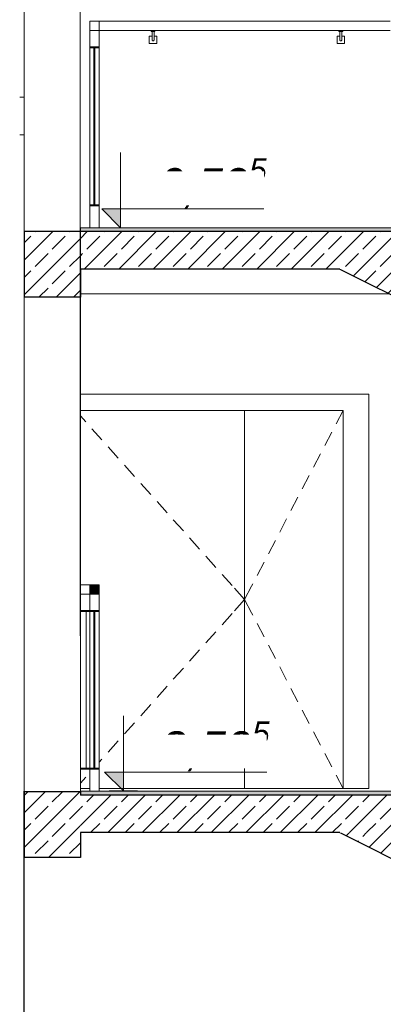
# Model space of a CAD drawing. Header units: centimetres. Extents: x -1103 to 10505, y -997 to 1780.
# Tile 54 of 102: x 8774 to 8967, y -175 to 349. Entities that reach past the tile are written whole.
import ezdxf

# ---------------------------------------------------------------- set-up
doc = ezdxf.new("R2010")
doc.units = ezdxf.units.CM
doc.header["$LTSCALE"] = 0.1
doc.header["$MEASUREMENT"] = 0
doc.linetypes.add('Wipeout_Contour', pattern=[1000, 0, -1000])
for name, color, linetype in [('2_barierki.K_IR', 7, 'Continuous'), ('2_belki.K_IR', 7, 'Continuous'), ('2_lądowisko_IFC.ISTN', 7, 'Continuous'), ('2_schody.K_IR', 7, 'Continuous'), ('2_stropy.ISTN', 7, 'Continuous'), ('2_stropy.K_IR', 7, 'Continuous'), ('2_słupy.K_IR', 7, 'Continuous'), ('2_ściany podporowe.K_IR', 7, 'Continuous'), ('2_ściany zewnętrzne.ISTN', 7, 'Continuous'), ('2_ściany.K_IR', 7, 'Continuous'), ('5_wymiary.K_IR', 7, 'Continuous')]:
    doc.layers.add(name, color=color, linetype=linetype)
doc.styles.add('GENERATED_STYLE_3', font='txt')
doc.dimstyles.new('GENERATED_STYLE__3', dxfattribs={"dimtxt": 18, "dimasz": 9.178744, "dimexe": 0.18, "dimexo": 100, "dimgap": 0.09, "dimtad": 1, "dimtih": 1, "dimtoh": 1, "dimdec": 0, "dimzin": 0, "dimdsep": 46, "dimtxsty": 'GENERATED_STYLE_3', "dimblk": 'ARROWHEAD_2', "dimblk1": 'ARROWHEAD_2', "dimblk2": 'ARROWHEAD_2', "dimcen": 0.09, "dimclrd": 1, "dimclre": 1, "dimclrt": 1, "dimadec": 1, "dimazin": 0, "dimtfac": 1, "dimtdec": 4, "dimtmove": 0, "dimatfit": 3, "dimfxl": 1, "dimtolj": 1, "dimtzin": 0, "dimarcsym": 0})
pattern_1 = [(45, (10358.23, -421.512), (-9.19239, 9.19239), []), (45, (10353.634, -416.916), (-9.19239, 9.19239), [9.75, -3.25])]
pattern_2 = [(45, (10358.23, -421.512), (-15.9099, 15.9099), []), (45, (10352.927, -416.21), (-15.9099, 15.9099), [])]

# ---------------------------------------------------------------- blocks, each defined once
blk = doc.blocks.new('ElemPrzekroju_679_2', base_point=(10358.23, -421.51))
at = {"layer": '2_ściany zewnętrzne.ISTN', "color": 252, "linetype": 'Continuous', "lineweight": 13}
for p, q in [((8815.87, -60.51), (8893.4, -60.51)), ((8893.4, -60.51), (8945.8, -60.51)), ((8945.8, -60.51), (8959.6, -60.51))]:
    blk.add_line(p, q, dxfattribs=at)
blk = doc.blocks.new('ElemPrzekroju_695_2', base_point=(10358.23, -421.51))
at = {"layer": '2_słupy.K_IR', "color": 252, "linetype": 'Continuous', "lineweight": 0}
for p, q in [((8775.87, 235.99), (8775.87, 500.99)), ((8805.87, 235.99), (8805.87, 237.99)), ((8775.87, -62.19), (8775.87, 200.99)), ((8805.87, -62.01), (8805.87, 200.99))]:
    blk.add_line(p, q, dxfattribs=at)
blk = doc.blocks.new('ElemPrzekroju_702_2', base_point=(10358.23, -421.51))
at = {"color": 254, "linetype": 'Wipeout_Contour', "lineweight": 0, "ltscale": 35174.416458}
blk.add_wipeout([(8805.87, 200.99), (8805.87, 235.99), (8775.87, 235.99), (8775.87, 200.99)], dxfattribs=at).dxf.layer = '2_belki.K_IR'
at = {"layer": '2_belki.K_IR', "linetype": 'Continuous', "lineweight": 0, "true_color": 0x000000}
h = blk.add_hatch(dxfattribs=at)
h.set_pattern_fill('Beton_zbrojony_0002', color=18, style=0, pattern_type=2)
h.set_pattern_definition(pattern_1)
h.paths.add_polyline_path([(8805.87, 200.99), (8805.87, 235.99), (8775.87, 235.99), (8775.87, 200.99)])
at = {"layer": '2_belki.K_IR', "color": 7, "linetype": 'Continuous', "lineweight": 30}
for p, q in [((8775.87, 235.99), (8775.87, 200.99)), ((8805.87, 235.99), (8775.87, 235.99)), ((8805.87, 215.99), (8805.87, 200.99)), ((8805.87, 200.99), (8775.87, 200.99))]:
    blk.add_line(p, q, dxfattribs=at)
blk = doc.blocks.new('ElemPrzekroju_731_2', base_point=(10358.23, -421.51))
at = {"layer": '2_lądowisko_IFC.ISTN', "color": 252, "linetype": 'Continuous', "lineweight": 9}
for p, q in [((8775.87, 307.49), (8773.55, 307.49)), ((8775.87, 287.49), (8773.55, 287.49))]:
    blk.add_line(p, q, dxfattribs=at)
blk = doc.blocks.new('ElemPrzekroju_752_2', base_point=(10358.23, -421.51))
at = {"color": 254, "linetype": 'Wipeout_Contour', "lineweight": 0, "ltscale": 1176764.668345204}
blk.add_wipeout([(8980.87, 215.99), (8944.15, 215.99), (8987.7, 194.22), (8988.37, 193.88), (8989.05, 193.54), (8995.2, 190.47), (8995.87, 190.13), (8996.55, 189.79), (9002.7, 186.72), (9003.37, 186.38), (9004.05, 186.04), (9010.2, 182.97), (9010.87, 182.63), (9011.77, 182.18), (9019.97, 178.08), (9020.87, 177.63), (9021.77, 177.18), (9029.97, 173.08), (9030.87, 172.63), (9031.77, 172.18), (9039.97, 168.08), (9040.87, 167.63), (9041.55, 167.29), (9047.7, 164.22), (9048.37, 163.88), (9049.05, 163.54), (9055.2, 160.47), (9055.87, 160.13), (9056.55, 159.79), (9062.7, 156.72), (9063.37, 156.38), (9064.05, 156.04), (9070.2, 152.97), (9070.87, 152.63), (9071.77, 152.18), (9079.97, 148.08), (9080.87, 147.63), (9081.77, 147.18), (9089.97, 143.08), (9090.87, 142.63), (9091.77, 142.18), (9099.97, 138.08), (9100.87, 137.63), (9101.55, 137.29), (9107.7, 134.22), (9108.37, 133.88), (9109.05, 133.54), (9115.2, 130.47), (9115.87, 130.13), (9116.55, 129.79), (9122.7, 126.72), (9123.37, 126.38), (9124.05, 126.04), (9130.2, 122.97), (9130.87, 122.63), (9131.55, 122.29), (9137.7, 119.22), (9138.37, 118.88), (9139.05, 118.54), (9145.2, 115.47), (9145.87, 115.13), (9146.55, 114.79), (9152.7, 111.72), (9153.37, 111.38), (9154.05, 111.04), (9160.2, 107.97), (9160.87, 107.63), (9161.55, 107.29), (9167.7, 104.22), (9168.37, 103.88), (9168.6, 103.76), (9170.65, 102.74), (9170.87, 102.63), (9171.32, 102.4), (9175.42, 100.35), (9175.87, 100.13), (9176.32, 99.9), (9180.42, 97.85), (9180.87, 97.63), (9181.1, 97.51), (9183.15, 96.49), (9183.37, 96.38), (9184.05, 96.04), (9190.2, 92.97), (9190.87, 92.63), (9191.55, 92.29), (9197.7, 89.22), (9198.37, 88.88), (9198.6, 88.76), (9200.65, 87.74), (9200.87, 87.63), (9201.32, 87.4), (9205.42, 85.35), (9205.87, 85.13), (9206.32, 84.9), (9210.42, 82.85), (9210.87, 82.63), (9211.1, 82.51), (9213.15, 81.49), (9213.37, 81.38), (9214.05, 81.04), (9220.2, 77.97), (9220.87, 77.63), (9221.77, 77.18), (9229.97, 73.08), (9230.87, 72.63), (9231.77, 72.18), (9239.97, 68.08), (9240.87, 67.63), (9241.77, 67.18), (9248.87, 63.63), (9248.87, 100.99), (9218.87, 100.99), (9218.87, 115.99), (9188.87, 115.99), (9188.87, 130.99), (9158.87, 130.99), (9158.87, 145.99), (9128.87, 145.99), (9128.87, 160.99), (9098.87, 160.99), (9098.87, 175.99), (9068.87, 175.99), (9068.87, 190.99), (9038.87, 190.99), (9038.87, 205.99), (9008.87, 205.99), (9008.87, 220.99), (8980.87, 220.99)], dxfattribs=at).dxf.layer = '2_schody.K_IR'
at = {"layer": '2_schody.K_IR', "linetype": 'Continuous', "lineweight": 0, "true_color": 0x000000}
h = blk.add_hatch(dxfattribs=at)
h.set_pattern_fill('Beton_zbrojony_0002', color=18, style=0, pattern_type=2)
h.set_pattern_definition(pattern_1)
h.paths.add_polyline_path([(8980.87, 215.99), (8944.15, 215.99), (8987.7, 194.22), (8988.37, 193.88), (8989.05, 193.54), (8995.2, 190.47), (8995.87, 190.13), (8996.55, 189.79), (9002.7, 186.72), (9003.37, 186.38), (9004.05, 186.04), (9010.2, 182.97), (9010.87, 182.63), (9011.77, 182.18), (9019.97, 178.08), (9020.87, 177.63), (9021.77, 177.18), (9029.97, 173.08), (9030.87, 172.63), (9031.77, 172.18), (9039.97, 168.08), (9040.87, 167.63), (9041.55, 167.29), (9047.7, 164.22), (9048.37, 163.88), (9049.05, 163.54), (9055.2, 160.47), (9055.87, 160.13), (9056.55, 159.79), (9062.7, 156.72), (9063.37, 156.38), (9064.05, 156.04), (9070.2, 152.97), (9070.87, 152.63), (9071.77, 152.18), (9079.97, 148.08), (9080.87, 147.63), (9081.77, 147.18), (9089.97, 143.08), (9090.87, 142.63), (9091.77, 142.18), (9099.97, 138.08), (9100.87, 137.63), (9101.55, 137.29), (9107.7, 134.22), (9108.37, 133.88), (9109.05, 133.54), (9115.2, 130.47), (9115.87, 130.13), (9116.55, 129.79), (9122.7, 126.72), (9123.37, 126.38), (9124.05, 126.04), (9130.2, 122.97), (9130.87, 122.63), (9131.55, 122.29), (9137.7, 119.22), (9138.37, 118.88), (9139.05, 118.54), (9145.2, 115.47), (9145.87, 115.13), (9146.55, 114.79), (9152.7, 111.72), (9153.37, 111.38), (9154.05, 111.04), (9160.2, 107.97), (9160.87, 107.63), (9161.55, 107.29), (9167.7, 104.22), (9168.37, 103.88), (9168.6, 103.76), (9170.65, 102.74), (9170.87, 102.63), (9171.32, 102.4), (9175.42, 100.35), (9175.87, 100.13), (9176.32, 99.9), (9180.42, 97.85), (9180.87, 97.63), (9181.1, 97.51), (9183.15, 96.49), (9183.37, 96.38), (9184.05, 96.04), (9190.2, 92.97), (9190.87, 92.63), (9191.55, 92.29), (9197.7, 89.22), (9198.37, 88.88), (9198.6, 88.76), (9200.65, 87.74), (9200.87, 87.63), (9201.32, 87.4), (9205.42, 85.35), (9205.87, 85.13), (9206.32, 84.9), (9210.42, 82.85), (9210.87, 82.63), (9211.1, 82.51), (9213.15, 81.49), (9213.37, 81.38), (9214.05, 81.04), (9220.2, 77.97), (9220.87, 77.63), (9221.77, 77.18), (9229.97, 73.08), (9230.87, 72.63), (9231.77, 72.18), (9239.97, 68.08), (9240.87, 67.63), (9241.77, 67.18), (9248.87, 63.63), (9248.87, 100.99), (9218.87, 100.99), (9218.87, 115.99), (9188.87, 115.99), (9188.87, 130.99), (9158.87, 130.99), (9158.87, 145.99), (9128.87, 145.99), (9128.87, 160.99), (9098.87, 160.99), (9098.87, 175.99), (9068.87, 175.99), (9068.87, 190.99), (9038.87, 190.99), (9038.87, 205.99), (9008.87, 205.99), (9008.87, 220.99), (8980.87, 220.99)])
at = {"layer": '2_schody.K_IR', "color": 7, "linetype": 'Continuous', "lineweight": 30, "flags": 128}
blk.add_lwpolyline([(8944.15, 215.99), (8987.7, 194.22)], dxfattribs=at)
blk = doc.blocks.new('ElemPrzekroju_758_2', base_point=(10358.23, -421.51))
at = {"layer": '2_ściany podporowe.K_IR', "color": 7, "linetype": 'Continuous', "lineweight": 0}
for p, q in [((8775.87, -364.01), (8775.87, -97.19)), ((8805.87, -362.01), (8805.87, -364.01))]:
    blk.add_line(p, q, dxfattribs=at)
blk = doc.blocks.new('ElemPrzekroju_762_2', base_point=(10358.23, -421.51))
at = {"color": 254, "linetype": 'Wipeout_Contour', "lineweight": 0, "ltscale": 35165.002537}
blk.add_wipeout([(8805.87, -97.19), (8805.87, -62.19), (8775.87, -62.19), (8775.87, -97.19)], dxfattribs=at).dxf.layer = '2_belki.K_IR'
at = {"layer": '2_belki.K_IR', "linetype": 'Continuous', "lineweight": 0, "true_color": 0x000000}
h = blk.add_hatch(dxfattribs=at)
h.set_pattern_fill('Beton_zbrojony_0002', color=18, style=0, pattern_type=2)
h.set_pattern_definition(pattern_1)
h.paths.add_polyline_path([(8805.87, -97.19), (8805.87, -62.19), (8775.87, -62.19), (8775.87, -97.19)])
at = {"layer": '2_belki.K_IR', "color": 7, "linetype": 'Continuous', "lineweight": 30}
for p, q in [((8775.87, -62.19), (8775.87, -97.19)), ((8805.87, -62.19), (8775.87, -62.19)), ((8805.87, -62.19), (8805.87, -64.01)), ((8805.87, -84.01), (8805.87, -97.19)), ((8805.87, -97.19), (8775.87, -97.19))]:
    blk.add_line(p, q, dxfattribs=at)
blk = doc.blocks.new('ElemPrzekroju_776_2', base_point=(10358.23, -421.51))
at = {"layer": '2_stropy.ISTN', "linetype": 'Continuous', "lineweight": 0, "true_color": 0x000000}
blk.add_hatch(color=18, dxfattribs=at).paths.add_polyline_path([(8980.87, 237.99), (8805.87, 237.99), (8805.87, 235.99), (8980.87, 235.99)])
at = {"color": 254, "linetype": 'Wipeout_Contour', "lineweight": 0, "ltscale": 35584.994354}
blk.add_wipeout([(8805.87, 235.99), (8805.87, 215.99), (8980.87, 215.99), (8980.87, 235.99)], dxfattribs=at).dxf.layer = '2_stropy.ISTN'
at = {"layer": '2_stropy.ISTN', "linetype": 'Continuous', "lineweight": 0, "true_color": 0x000000}
h = blk.add_hatch(dxfattribs=at)
h.set_pattern_fill('Beton_zbrojony_0002', color=18, style=0, pattern_type=2)
h.set_pattern_definition(pattern_1)
h.paths.add_polyline_path([(8805.87, 235.99), (8805.87, 215.99), (8980.87, 215.99), (8980.87, 235.99)])
at = {"layer": '2_stropy.ISTN', "color": 7, "linetype": 'Continuous', "lineweight": 0}
for p, q in [((8805.87, 237.99), (8805.87, 235.99)), ((8980.87, 222.99), (8980.87, 220.99))]:
    blk.add_line(p, q, dxfattribs=at)
at = {"layer": '2_stropy.ISTN', "color": 7, "linetype": 'Continuous', "lineweight": 15}
blk.add_line((8978.87, 237.99), (8805.87, 237.99), dxfattribs=at)
at = {"layer": '2_stropy.ISTN', "color": 7, "linetype": 'Continuous', "lineweight": 30}
for p, q in [((8980.87, 235.99), (8805.87, 235.99)), ((8944.15, 215.99), (8805.87, 215.99))]:
    blk.add_line(p, q, dxfattribs=at)
blk = doc.blocks.new('ElemPrzekroju_930_2', base_point=(10358.23, -421.51))
at = {"color": 254, "linetype": 'Wipeout_Contour', "lineweight": 0, "ltscale": 1195347.13280831}
blk.add_wipeout([(8980.87, -84.01), (8944.15, -84.01), (8987.7, -105.78), (8988.37, -106.12), (8989.05, -106.46), (8995.2, -109.53), (8995.87, -109.87), (8996.55, -110.21), (9002.7, -113.28), (9003.37, -113.62), (9004.05, -113.96), (9010.2, -117.03), (9010.87, -117.37), (9011.77, -117.82), (9019.97, -121.92), (9020.87, -122.37), (9021.77, -122.82), (9029.97, -126.92), (9030.87, -127.37), (9031.77, -127.82), (9039.97, -131.92), (9040.87, -132.37), (9041.55, -132.71), (9047.7, -135.78), (9048.37, -136.12), (9049.05, -136.46), (9055.2, -139.53), (9055.87, -139.87), (9056.55, -140.21), (9062.7, -143.28), (9063.37, -143.62), (9064.05, -143.96), (9070.2, -147.03), (9070.87, -147.37), (9071.77, -147.82), (9079.97, -151.92), (9080.87, -152.37), (9081.77, -152.82), (9089.97, -156.92), (9090.87, -157.37), (9091.77, -157.82), (9099.97, -161.92), (9100.87, -162.37), (9101.55, -162.71), (9107.7, -165.78), (9108.37, -166.12), (9109.05, -166.46), (9115.2, -169.53), (9115.87, -169.87), (9116.55, -170.21), (9122.7, -173.28), (9123.37, -173.62), (9124.05, -173.96), (9130.2, -177.03), (9130.87, -177.37), (9131.55, -177.71), (9137.7, -180.78), (9138.37, -181.12), (9139.05, -181.46), (9145.2, -184.53), (9145.87, -184.87), (9146.55, -185.21), (9152.7, -188.28), (9153.37, -188.62), (9154.05, -188.96), (9160.2, -192.03), (9160.87, -192.37), (9161.55, -192.71), (9167.7, -195.78), (9168.37, -196.12), (9168.6, -196.24), (9170.65, -197.26), (9170.87, -197.37), (9171.32, -197.6), (9175.42, -199.65), (9175.87, -199.87), (9176.32, -200.1), (9180.42, -202.15), (9180.87, -202.37), (9181.1, -202.49), (9183.15, -203.51), (9183.37, -203.62), (9184.05, -203.96), (9190.2, -207.03), (9190.87, -207.37), (9191.55, -207.71), (9197.7, -210.78), (9198.37, -211.12), (9198.6, -211.24), (9200.65, -212.26), (9200.87, -212.37), (9201.32, -212.6), (9205.42, -214.65), (9205.87, -214.87), (9206.32, -215.1), (9210.42, -217.15), (9210.87, -217.37), (9211.1, -217.49), (9213.15, -218.51), (9213.37, -218.62), (9214.05, -218.96), (9220.2, -222.03), (9220.87, -222.37), (9221.77, -222.82), (9229.97, -226.92), (9230.87, -227.37), (9231.77, -227.82), (9239.97, -231.92), (9240.87, -232.37), (9241.77, -232.82), (9250.87, -237.37), (9250.87, -214.01), (9248.87, -214.01), (9248.87, -199.01), (9218.87, -199.01), (9218.87, -184.01), (9188.87, -184.01), (9188.87, -169.01), (9158.87, -169.01), (9158.87, -154.01), (9128.87, -154.01), (9128.87, -139.01), (9098.87, -139.01), (9098.87, -124.01), (9068.87, -124.01), (9068.87, -109.01), (9038.87, -109.01), (9038.87, -94.01), (9008.87, -94.01), (9008.87, -79.01), (8980.87, -79.01)], dxfattribs=at).dxf.layer = '2_schody.K_IR'
at = {"layer": '2_schody.K_IR', "linetype": 'Continuous', "lineweight": 0, "true_color": 0x000000}
h = blk.add_hatch(dxfattribs=at)
h.set_pattern_fill('Beton_zbrojony_0002', color=18, style=0, pattern_type=2)
h.set_pattern_definition(pattern_1)
h.paths.add_polyline_path([(8980.87, -84.01), (8944.15, -84.01), (8987.7, -105.78), (8988.37, -106.12), (8989.05, -106.46), (8995.2, -109.53), (8995.87, -109.87), (8996.55, -110.21), (9002.7, -113.28), (9003.37, -113.62), (9004.05, -113.96), (9010.2, -117.03), (9010.87, -117.37), (9011.77, -117.82), (9019.97, -121.92), (9020.87, -122.37), (9021.77, -122.82), (9029.97, -126.92), (9030.87, -127.37), (9031.77, -127.82), (9039.97, -131.92), (9040.87, -132.37), (9041.55, -132.71), (9047.7, -135.78), (9048.37, -136.12), (9049.05, -136.46), (9055.2, -139.53), (9055.87, -139.87), (9056.55, -140.21), (9062.7, -143.28), (9063.37, -143.62), (9064.05, -143.96), (9070.2, -147.03), (9070.87, -147.37), (9071.77, -147.82), (9079.97, -151.92), (9080.87, -152.37), (9081.77, -152.82), (9089.97, -156.92), (9090.87, -157.37), (9091.77, -157.82), (9099.97, -161.92), (9100.87, -162.37), (9101.55, -162.71), (9107.7, -165.78), (9108.37, -166.12), (9109.05, -166.46), (9115.2, -169.53), (9115.87, -169.87), (9116.55, -170.21), (9122.7, -173.28), (9123.37, -173.62), (9124.05, -173.96), (9130.2, -177.03), (9130.87, -177.37), (9131.55, -177.71), (9137.7, -180.78), (9138.37, -181.12), (9139.05, -181.46), (9145.2, -184.53), (9145.87, -184.87), (9146.55, -185.21), (9152.7, -188.28), (9153.37, -188.62), (9154.05, -188.96), (9160.2, -192.03), (9160.87, -192.37), (9161.55, -192.71), (9167.7, -195.78), (9168.37, -196.12), (9168.6, -196.24), (9170.65, -197.26), (9170.87, -197.37), (9171.32, -197.6), (9175.42, -199.65), (9175.87, -199.87), (9176.32, -200.1), (9180.42, -202.15), (9180.87, -202.37), (9181.1, -202.49), (9183.15, -203.51), (9183.37, -203.62), (9184.05, -203.96), (9190.2, -207.03), (9190.87, -207.37), (9191.55, -207.71), (9197.7, -210.78), (9198.37, -211.12), (9198.6, -211.24), (9200.65, -212.26), (9200.87, -212.37), (9201.32, -212.6), (9205.42, -214.65), (9205.87, -214.87), (9206.32, -215.1), (9210.42, -217.15), (9210.87, -217.37), (9211.1, -217.49), (9213.15, -218.51), (9213.37, -218.62), (9214.05, -218.96), (9220.2, -222.03), (9220.87, -222.37), (9221.77, -222.82), (9229.97, -226.92), (9230.87, -227.37), (9231.77, -227.82), (9239.97, -231.92), (9240.87, -232.37), (9241.77, -232.82), (9250.87, -237.37), (9250.87, -214.01), (9248.87, -214.01), (9248.87, -199.01), (9218.87, -199.01), (9218.87, -184.01), (9188.87, -184.01), (9188.87, -169.01), (9158.87, -169.01), (9158.87, -154.01), (9128.87, -154.01), (9128.87, -139.01), (9098.87, -139.01), (9098.87, -124.01), (9068.87, -124.01), (9068.87, -109.01), (9038.87, -109.01), (9038.87, -94.01), (9008.87, -94.01), (9008.87, -79.01), (8980.87, -79.01)])
at = {"layer": '2_schody.K_IR', "color": 7, "linetype": 'Continuous', "lineweight": 30, "flags": 128}
blk.add_lwpolyline([(8944.15, -84.01), (8987.7, -105.78)], dxfattribs=at)
blk = doc.blocks.new('ElemPrzekroju_941_2', base_point=(10358.23, -421.51))
at = {"layer": '2_ściany zewnętrzne.ISTN', "color": 7, "linetype": 'Continuous', "lineweight": 13}
for p, q in [((8805.87, 149.49), (8959.6, 149.49)), ((8959.6, 149.49), (8959.6, 139.49)), ((8893.4, 140.69), (8805.87, 140.69)), ((8805.87, 137.92), (8808.73, 134.73)), ((8893.4, -60.51), (8893.4, 140.69)), ((8893.4, 140.69), (8945.8, 140.69)), ((8945.8, 140.69), (8942.1, 133.59)), ((8945.8, 140.69), (8945.8, -60.51)), ((8959.6, 139.49), (8959.6, -60.51)), ((8812.06, 131), (8817.4, 125.04)), ((8939.79, 129.16), (8936.1, 122.06)), ((8820.73, 121.31), (8826.07, 115.35)), ((8933.79, 117.63), (8930.09, 110.53)), ((8829.4, 111.62), (8834.73, 105.66)), ((8927.78, 106.1), (8924.08, 99)), ((8838.07, 101.93), (8843.4, 95.97)), ((8921.77, 94.57), (8918.08, 87.47)), ((8846.74, 92.24), (8852.07, 86.28)), ((8855.4, 82.56), (8860.74, 76.59)), ((8915.77, 83.04), (8912.07, 75.94)), ((8864.07, 72.87), (8869.4, 66.9)), ((8909.76, 71.51), (8906.07, 64.41)), ((8872.74, 63.18), (8878.07, 57.22)), ((8903.76, 59.98), (8900.06, 52.88)), ((8881.41, 53.49), (8886.74, 47.53)), ((8897.09, 47.18), (8893.4, 40.09)), ((8897.75, 48.45), (8897.09, 47.18)), ((8888.06, 46.05), (8893.4, 40.09)), ((8888.06, 34.13), (8893.4, 40.09)), ((8897.09, 32.99), (8893.4, 40.09)), ((8881.41, 26.69), (8886.74, 32.65)), ((8897.75, 31.73), (8897.09, 32.99)), ((8903.76, 20.2), (8900.06, 27.29)), ((8872.74, 17), (8878.07, 22.96)), ((8909.76, 8.67), (8906.07, 15.76)), ((8864.07, 7.31), (8869.4, 13.27)), ((8855.4, -2.38), (8860.74, 3.58)), ((8915.77, -2.86), (8912.07, 4.23)), ((8846.74, -12.07), (8852.07, -6.11)), ((8921.77, -14.39), (8918.08, -7.3)), ((8838.07, -21.76), (8843.4, -15.8)), ((8927.78, -25.92), (8924.08, -18.83)), ((8829.4, -31.45), (8834.73, -25.48)), ((8933.79, -37.45), (8930.09, -30.36)), ((8820.73, -41.14), (8826.07, -35.17)), ((8939.79, -48.98), (8936.1, -41.89)), ((8815.87, -46.57), (8817.4, -44.86)), ((8805.87, -57.75), (8808.73, -54.55)), ((8945.8, -60.51), (8942.1, -53.42)), ((8805.87, -60.51), (8810.87, -60.51)), ((8815.87, -60.51), (8893.4, -60.51)), ((8945.8, -60.51), (8893.4, -60.51)), ((8959.6, -60.51), (8945.8, -60.51))]:
    blk.add_line(p, q, dxfattribs=at)
blk = doc.blocks.new('ElemPrzekroju_1025_2', base_point=(10358.23, -421.51))
at = {"layer": '2_ściany.K_IR', "color": 7, "linetype": 'Continuous', "lineweight": 13}
blk.add_line((8805.87, 202.82), (8970.49, 202.82), dxfattribs=at)
blk = doc.blocks.new('ElemPrzekroju_1044_2', base_point=(10358.23, -421.51))
at = {"color": 254, "linetype": 'Wipeout_Contour', "lineweight": 0, "ltscale": 35280.56561}
blk.add_wipeout([(8815.87, 347.99), (8810.87, 347.99), (8810.87, 342.99), (8815.87, 342.99)], dxfattribs=at).dxf.layer = '2_barierki.K_IR'
at = {"layer": '2_barierki.K_IR', "linetype": 'Continuous', "lineweight": 0, "true_color": 0x000000}
h = blk.add_hatch(dxfattribs=at)
h.set_pattern_fill('Stal_0002', color=18, style=0, pattern_type=2)
h.set_pattern_definition(pattern_2)
h.paths.add_polyline_path([(8815.87, 347.99), (8810.87, 347.99), (8810.87, 342.99), (8815.87, 342.99)])
at = {"layer": '2_barierki.K_IR', "color": 7, "linetype": 'Continuous', "lineweight": 0}
for p, q in [((8810.87, 347.99), (8810.87, 342.99)), ((8815.87, 347.99), (8810.87, 347.99)), ((8815.87, 347.99), (8815.87, 342.99)), ((8815.87, 342.99), (8810.87, 342.99))]:
    blk.add_line(p, q, dxfattribs=at)
blk = doc.blocks.new('ElemPrzekroju_1045_2', base_point=(10358.23, -421.51))
at = {"color": 254, "linetype": 'Wipeout_Contour', "lineweight": 0, "ltscale": 35267.666872}
blk.add_wipeout([(8815.87, 250.24), (8810.87, 250.24), (8810.87, 249.74), (8815.87, 249.74)], dxfattribs=at).dxf.layer = '2_barierki.K_IR'
at = {"layer": '2_barierki.K_IR', "linetype": 'Continuous', "lineweight": 0, "true_color": 0x000000}
h = blk.add_hatch(dxfattribs=at)
h.set_pattern_fill('Stal_0002', color=18, style=0, pattern_type=2)
h.set_pattern_definition(pattern_2)
h.paths.add_polyline_path([(8815.87, 250.24), (8810.87, 250.24), (8810.87, 249.74), (8815.87, 249.74)])
at = {"layer": '2_barierki.K_IR', "color": 7, "linetype": 'Continuous', "lineweight": 0}
for p, q in [((8810.87, 250.24), (8810.87, 249.74)), ((8815.87, 250.24), (8810.87, 250.24)), ((8815.87, 249.74), (8810.87, 249.74)), ((8815.87, 250.24), (8815.87, 249.74))]:
    blk.add_line(p, q, dxfattribs=at)
blk = doc.blocks.new('ElemPrzekroju_1046_2', base_point=(10358.23, -421.51))
at = {"color": 254, "linetype": 'Wipeout_Contour', "lineweight": 0, "ltscale": 35278.792339}
blk.add_wipeout([(8815.87, 334.24), (8810.87, 334.24), (8810.87, 333.74), (8815.87, 333.74)], dxfattribs=at).dxf.layer = '2_barierki.K_IR'
at = {"layer": '2_barierki.K_IR', "linetype": 'Continuous', "lineweight": 0, "true_color": 0x000000}
h = blk.add_hatch(dxfattribs=at)
h.set_pattern_fill('Stal_0002', color=18, style=0, pattern_type=2)
h.set_pattern_definition(pattern_2)
h.paths.add_polyline_path([(8815.87, 334.24), (8810.87, 334.24), (8810.87, 333.74), (8815.87, 333.74)])
at = {"layer": '2_barierki.K_IR', "color": 7, "linetype": 'Continuous', "lineweight": 0}
for p, q in [((8810.87, 334.24), (8810.87, 333.74)), ((8815.87, 334.24), (8810.87, 334.24)), ((8815.87, 333.74), (8810.87, 333.74)), ((8815.87, 334.24), (8815.87, 333.74))]:
    blk.add_line(p, q, dxfattribs=at)
blk = doc.blocks.new('ElemPrzekroju_1088_2', base_point=(10358.23, -421.51))
at = {"layer": '2_barierki.K_IR', "color": 7, "linetype": 'Continuous', "lineweight": 15}
for p, q in [((8970.87, 347.99), (8815.87, 347.99)), ((8978.31, 347.99), (8975.87, 347.99)), ((8970.87, 342.99), (8815.87, 342.99)), ((8978.37, 342.99), (8975.87, 342.99))]:
    blk.add_line(p, q, dxfattribs=at)
at = {"layer": '2_barierki.K_IR', "color": 7, "linetype": 'Continuous', "lineweight": 0}
for p, q in [((8843.62, 342.49), (8843.62, 342.99)), ((8843.62, 342.49), (8845.62, 342.49)), ((8844.12, 342.49), (8844.12, 340.99)), ((8844.12, 340.99), (8844.12, 340.47)), ((8845.12, 342.49), (8845.12, 340.99)), ((8845.12, 340.99), (8845.12, 340.47)), ((8845.62, 342.49), (8845.62, 342.99)), ((8943.62, 342.49), (8943.62, 342.99)), ((8943.62, 342.49), (8945.62, 342.49)), ((8944.12, 342.49), (8944.12, 340.99)), ((8944.12, 340.99), (8944.12, 340.47)), ((8945.12, 342.49), (8945.12, 340.99)), ((8945.12, 340.99), (8945.12, 340.47)), ((8945.62, 342.49), (8945.62, 342.99)), ((8842.62, 335.99), (8842.62, 339.99)), ((8842.62, 339.99), (8844.12, 339.99)), ((8846.62, 335.99), (8842.62, 335.99)), ((8844.12, 340.47), (8844.12, 339.96)), ((8844.12, 339.96), (8844.12, 339.49)), ((8844.12, 339.49), (8844.12, 339.06)), ((8844.12, 339.06), (8844.12, 338.69)), ((8844.12, 338.69), (8844.12, 338.39)), ((8844.12, 338.39), (8844.12, 338.17)), ((8844.12, 338.17), (8844.12, 338.03)), ((8844.12, 338.03), (8844.12, 337.99)), ((8844.13, 337.9), (8844.12, 337.99)), ((8844.15, 337.82), (8844.13, 337.9)), ((8844.19, 337.74), (8844.15, 337.82)), ((8844.24, 337.67), (8844.19, 337.74)), ((8844.3, 337.6), (8844.24, 337.67)), ((8844.37, 337.55), (8844.3, 337.6)), ((8844.45, 337.52), (8844.37, 337.55)), ((8844.54, 337.5), (8844.45, 337.52)), ((8844.62, 337.49), (8844.54, 337.5)), ((8844.71, 337.5), (8844.62, 337.49)), ((8844.79, 337.52), (8844.71, 337.5)), ((8844.87, 337.55), (8844.79, 337.52)), ((8844.94, 337.6), (8844.87, 337.55)), ((8845.01, 337.67), (8844.94, 337.6)), ((8845.06, 337.74), (8845.01, 337.67)), ((8845.09, 337.82), (8845.06, 337.74)), ((8845.11, 337.9), (8845.09, 337.82)), ((8845.12, 337.99), (8845.11, 337.9)), ((8845.12, 340.47), (8845.12, 339.96)), ((8845.12, 339.99), (8846.62, 339.99)), ((8845.12, 339.96), (8845.12, 339.49)), ((8845.12, 339.49), (8845.12, 339.06)), ((8845.12, 339.06), (8845.12, 338.69)), ((8845.12, 338.69), (8845.12, 338.39)), ((8845.12, 338.39), (8845.12, 338.17)), ((8845.12, 338.17), (8845.12, 338.03)), ((8845.12, 338.03), (8845.12, 337.99)), ((8846.62, 339.99), (8846.62, 335.99)), ((8942.62, 335.99), (8942.62, 339.99)), ((8942.62, 339.99), (8944.12, 339.99)), ((8946.62, 335.99), (8942.62, 335.99)), ((8944.12, 340.47), (8944.12, 339.96)), ((8944.12, 339.96), (8944.12, 339.49)), ((8944.12, 339.49), (8944.12, 339.06)), ((8944.12, 339.06), (8944.12, 338.69)), ((8944.12, 338.69), (8944.12, 338.39)), ((8944.12, 338.39), (8944.12, 338.17)), ((8944.12, 338.17), (8944.12, 338.03)), ((8944.12, 338.03), (8944.12, 337.99)), ((8944.13, 337.9), (8944.12, 337.99)), ((8944.15, 337.82), (8944.13, 337.9)), ((8944.19, 337.74), (8944.15, 337.82)), ((8944.24, 337.67), (8944.19, 337.74)), ((8944.3, 337.6), (8944.24, 337.67)), ((8944.37, 337.55), (8944.3, 337.6)), ((8944.45, 337.52), (8944.37, 337.55)), ((8944.54, 337.5), (8944.45, 337.52)), ((8944.62, 337.49), (8944.54, 337.5)), ((8944.71, 337.5), (8944.62, 337.49)), ((8944.79, 337.52), (8944.71, 337.5)), ((8944.87, 337.55), (8944.79, 337.52)), ((8944.94, 337.6), (8944.87, 337.55)), ((8945.01, 337.67), (8944.94, 337.6)), ((8945.06, 337.74), (8945.01, 337.67)), ((8945.09, 337.82), (8945.06, 337.74)), ((8945.11, 337.9), (8945.09, 337.82)), ((8945.12, 337.99), (8945.11, 337.9)), ((8945.12, 340.47), (8945.12, 339.96)), ((8945.12, 339.99), (8946.62, 339.99)), ((8945.12, 339.96), (8945.12, 339.49)), ((8945.12, 339.49), (8945.12, 339.06)), ((8945.12, 339.06), (8945.12, 338.69)), ((8945.12, 338.69), (8945.12, 338.39)), ((8945.12, 338.39), (8945.12, 338.17)), ((8945.12, 338.17), (8945.12, 338.03)), ((8945.12, 338.03), (8945.12, 337.99)), ((8946.62, 339.99), (8946.62, 335.99))]:
    blk.add_line(p, q, dxfattribs=at)
blk = doc.blocks.new('ElemPrzekroju_1144_2', base_point=(10358.23, -421.51))
at = {"layer": '2_stropy.K_IR', "linetype": 'Continuous', "lineweight": 0, "true_color": 0x000000}
blk.add_hatch(color=18, dxfattribs=at).paths.add_polyline_path([(8980.87, -62.01), (8805.87, -62.01), (8805.87, -64.01), (8980.87, -64.01)])
at = {"color": 254, "linetype": 'Wipeout_Contour', "lineweight": 0, "ltscale": 35574.742781}
blk.add_wipeout([(8805.87, -64.01), (8805.87, -84.01), (8980.87, -84.01), (8980.87, -64.01)], dxfattribs=at).dxf.layer = '2_stropy.K_IR'
at = {"layer": '2_stropy.K_IR', "linetype": 'Continuous', "lineweight": 0, "true_color": 0x000000}
h = blk.add_hatch(dxfattribs=at)
h.set_pattern_fill('Beton_zbrojony_0002', color=18, style=0, pattern_type=2)
h.set_pattern_definition(pattern_1)
h.paths.add_polyline_path([(8805.87, -64.01), (8805.87, -84.01), (8980.87, -84.01), (8980.87, -64.01)])
at = {"layer": '2_stropy.K_IR', "color": 7, "linetype": 'Continuous', "lineweight": 0}
for p, q in [((8805.87, -62.01), (8805.87, -62.19)), ((8980.87, -77.01), (8980.87, -79.01))]:
    blk.add_line(p, q, dxfattribs=at)
at = {"layer": '2_stropy.K_IR', "color": 7, "linetype": 'Continuous', "lineweight": 15}
blk.add_line((8978.87, -62.01), (8805.87, -62.01), dxfattribs=at)
at = {"layer": '2_stropy.K_IR', "color": 7, "linetype": 'Continuous', "lineweight": 30}
for p, q in [((8980.87, -64.01), (8805.87, -64.01)), ((8944.15, -84.01), (8805.87, -84.01))]:
    blk.add_line(p, q, dxfattribs=at)
blk = doc.blocks.new('ElemPrzekroju_1145_2', base_point=(10358.23, -421.51))
at = {"layer": '2_barierki.K_IR', "linetype": 'Continuous', "lineweight": 0, "true_color": 0x000000}
blk.add_hatch(color=18, dxfattribs=at).paths.add_polyline_path([(8815.87, 47.99), (8810.87, 47.99), (8810.87, 42.99), (8815.87, 42.99)])
at = {"layer": '2_barierki.K_IR', "color": 7, "linetype": 'Continuous', "lineweight": 0}
for p, q in [((8810.87, 47.99), (8810.87, 42.99)), ((8815.87, 47.99), (8810.87, 47.99)), ((8815.87, 47.99), (8815.87, 42.99)), ((8815.87, 42.99), (8810.87, 42.99))]:
    blk.add_line(p, q, dxfattribs=at)
blk = doc.blocks.new('ElemPrzekroju_1146_2', base_point=(10358.23, -421.51))
at = {"layer": '2_barierki.K_IR', "linetype": 'Continuous', "lineweight": 0, "true_color": 0x000000}
blk.add_hatch(color=18, dxfattribs=at).paths.add_polyline_path([(8815.87, -49.76), (8810.87, -49.76), (8810.87, -50.26), (8815.87, -50.26)])
at = {"layer": '2_barierki.K_IR', "color": 7, "linetype": 'Continuous', "lineweight": 0}
for p, q in [((8810.87, -49.76), (8810.87, -50.26)), ((8815.87, -49.76), (8810.87, -49.76)), ((8815.87, -50.26), (8810.87, -50.26)), ((8815.87, -49.76), (8815.87, -50.26))]:
    blk.add_line(p, q, dxfattribs=at)
blk = doc.blocks.new('ElemPrzekroju_1147_2', base_point=(10358.23, -421.51))
at = {"layer": '2_barierki.K_IR', "linetype": 'Continuous', "lineweight": 0, "true_color": 0x000000}
blk.add_hatch(color=18, dxfattribs=at).paths.add_polyline_path([(8815.87, 34.24), (8810.87, 34.24), (8810.87, 33.74), (8815.87, 33.74)])
at = {"layer": '2_barierki.K_IR', "color": 7, "linetype": 'Continuous', "lineweight": 0}
for p, q in [((8810.87, 34.24), (8810.87, 33.74)), ((8815.87, 34.24), (8810.87, 34.24)), ((8815.87, 33.74), (8810.87, 33.74)), ((8815.87, 34.24), (8815.87, 33.74))]:
    blk.add_line(p, q, dxfattribs=at)
blk = doc.blocks.new('ElemPrzekroju_1148_2', base_point=(10358.23, -421.51))
at = {"layer": '2_barierki.K_IR', "color": 7, "linetype": 'Continuous', "lineweight": 0}
for p, q in [((8810.87, 47.99), (8805.87, 47.99)), ((8810.87, 42.99), (8805.87, 42.99))]:
    blk.add_line(p, q, dxfattribs=at)
blk = doc.blocks.new('ElemPrzekroju_1149_2', base_point=(10358.23, -421.51))
at = {"layer": '2_barierki.K_IR', "color": 7, "linetype": 'Continuous', "lineweight": 0}
for p, q in [((8810.87, -49.76), (8805.87, -49.76)), ((8810.87, -50.26), (8805.87, -50.26))]:
    blk.add_line(p, q, dxfattribs=at)
blk = doc.blocks.new('ElemPrzekroju_1150_2', base_point=(10358.23, -421.51))
at = {"layer": '2_barierki.K_IR', "color": 7, "linetype": 'Continuous', "lineweight": 0}
for p, q in [((8810.87, 34.24), (8805.87, 34.24)), ((8810.87, 33.74), (8805.87, 33.74))]:
    blk.add_line(p, q, dxfattribs=at)
blk = doc.blocks.new('ElemPrzekroju_1151_2', base_point=(10358.23, -421.51))
at = {"layer": '2_ściany podporowe.K_IR', "color": 7, "linetype": 'Continuous', "lineweight": 0}
for p in [(8775.87, -62.01), (8775.85, -421.51)]:
    blk.add_line(p, (8775.85, -62.01), dxfattribs=at)
blk = doc.blocks.new('ElemPrzekroju_1859_2', base_point=(10358.23, -421.51))
at = {"layer": '2_barierki.K_IR', "color": 7, "linetype": 'Continuous', "lineweight": 0}
for p, q in [((8810.87, 334.24), (8810.87, 342.99)), ((8815.87, 334.24), (8815.87, 342.99)), ((8810.87, 250.24), (8810.87, 333.74)), ((8815.87, 250.24), (8815.87, 333.74)), ((8810.87, 237.99), (8810.87, 249.74)), ((8815.87, 237.99), (8815.87, 249.74))]:
    blk.add_line(p, q, dxfattribs=at)
blk = doc.blocks.new('ElemPrzekroju_1860_2', base_point=(10358.23, -421.51))
at = {"layer": '2_barierki.K_IR', "color": 7, "linetype": 'Continuous', "lineweight": 0}
for p, q in [((8813.12, 250.24), (8813.12, 333.74)), ((8813.62, 250.24), (8813.62, 333.74))]:
    blk.add_line(p, q, dxfattribs=at)
blk = doc.blocks.new('ElemPrzekroju_2035_2', base_point=(10358.23, -421.51))
at = {"layer": '2_barierki.K_IR', "color": 7, "linetype": 'Continuous', "lineweight": 0}
for p, q in [((8810.87, 34.24), (8810.87, 42.99)), ((8815.87, 34.24), (8815.87, 42.99)), ((8810.87, -49.76), (8810.87, 33.74)), ((8815.87, -49.76), (8815.87, 33.74)), ((8810.87, -62.01), (8810.87, -50.26)), ((8815.87, -62.01), (8815.87, -50.26))]:
    blk.add_line(p, q, dxfattribs=at)
blk = doc.blocks.new('ElemPrzekroju_2036_2', base_point=(10358.23, -421.51))
at = {"layer": '2_barierki.K_IR', "color": 7, "linetype": 'Continuous', "lineweight": 0}
for p, q in [((8813.12, -49.76), (8813.12, 33.74)), ((8813.62, -49.76), (8813.62, 33.74))]:
    blk.add_line(p, q, dxfattribs=at)
blk = doc.blocks.new('ElemPrzekroju_2037_2', base_point=(10358.23, -421.51))
at = {"layer": '2_barierki.K_IR', "color": 7, "linetype": 'Continuous', "lineweight": 0}
for p, q in [((8805.97, -49.76), (8805.97, 33.74)), ((8808.97, -49.76), (8808.97, 33.74))]:
    blk.add_line(p, q, dxfattribs=at)
blk = doc.blocks.new('Wymiary_9_2', base_point=(8828.81, -421.51))
at = {"layer": '5_wymiary.K_IR', "linetype": 'Continuous', "lineweight": 0}
for points in [[(8828.81, -61.77), (8828.81, -51.77), (8818.81, -51.77)], [(8828.81, -361.78), (8828.81, -351.78), (8818.81, -351.78)], [(8828.81, -421.51), (8828.81, -411.51), (8818.81, -411.51)]]:
    blk.add_hatch(color=1, dxfattribs=at).paths.add_polyline_path(points)
at = {"layer": '5_wymiary.K_IR', "color": 1, "linetype": 'Continuous', "lineweight": 0}
for p, q in [((8828.81, -61.77), (8828.81, -21.77)), ((8828.81, -61.77), (8818.81, -51.77)), ((8818.81, -51.77), (8828.81, -51.77)), ((8828.81, -51.77), (8905.2, -51.77)), ((8828.81, -61.77), (8821.31, -61.77)), ((8828.81, -61.77), (8836.31, -61.77)), ((8828.81, -361.78), (8828.81, -321.78)), ((8828.81, -361.78), (8818.81, -351.78)), ((8818.81, -351.78), (8828.81, -351.78)), ((8828.81, -351.78), (8905.2, -351.78)), ((8828.81, -361.78), (8821.31, -361.78)), ((8828.81, -361.78), (8836.31, -361.78)), ((8828.81, -421.51), (8828.81, -381.51)), ((8828.81, -421.51), (8818.81, -411.51)), ((8818.81, -411.51), (8828.81, -411.51)), ((8828.81, -411.51), (8999.37, -411.51)), ((8828.81, -421.51), (8821.31, -421.51)), ((8828.81, -421.51), (8836.31, -421.51))]:
    blk.add_line(p, q, dxfattribs=at)
at = {"layer": '5_wymiary.K_IR', "color": 1, "lineweight": 0, "char_height": 18, "attachment_point": 7, "style": 'GENERATED_STYLE_3'}
for s, insert in [('\\A1;{\\pql;\\fArial|b0|i1|c238|p38;+3,59\\fArial|b0|i1|c238|p38;\\A1{\\H.66x;\\S5^  ;}}', (8833.81, -53.33)), ('\\A1;{\\pql;\\fArial|b0|i1|c238|p38;+0,59\\fArial|b0|i1|c238|p38;\\A1{\\H.66x;\\S5^  ;}}', (8833.81, -353.33))]:
    blk.add_mtext(s, dxfattribs=dict(at, insert=insert))
at = {"color": 254, "linetype": 'Wipeout_Contour', "lineweight": 0, "ltscale": 35478.418468}
blk.add_wipeout([(8833.81, -49.77), (8905.2, -49.77), (8905.2, -31.77), (8833.81, -31.77)], dxfattribs=at).dxf.layer = '5_wymiary.K_IR'
at = {"color": 254, "linetype": 'Wipeout_Contour', "lineweight": 0, "ltscale": 35504.220534}
blk.add_wipeout([(8833.81, -349.78), (8905.2, -349.78), (8905.2, -331.78), (8833.81, -331.78)], dxfattribs=at).dxf.layer = '5_wymiary.K_IR'
at = {"color": 254, "linetype": 'Wipeout_Contour', "lineweight": 0, "ltscale": 35702.351775}
blk.add_wipeout([(8833.81, -409.51), (8999.37, -409.51), (8999.37, -391.51), (8833.81, -391.51)], dxfattribs=at).dxf.layer = '5_wymiary.K_IR'
at = {"layer": '5_wymiary.K_IR', "color": 1, "lineweight": 0, "insert": (8833.81, -409.51), "char_height": 18, "attachment_point": 7, "style": 'GENERATED_STYLE_3'}
blk.add_mtext('\\A1;{\\pql;\\fArial|b0|i1|c238|p38;±0,00=+235,95}', dxfattribs=at)
blk = doc.blocks.new('*D2097', base_point=(10358.23, -421.51))
at = {"layer": '5_wymiary.K_IR', "color": 1, "linetype": 'Continuous', "lineweight": 0}
for p, q in [((8405.87, 299.49), (8405.87, 419.74)), ((8805.72, 20.72), (8805.72, 419.74)), ((8409.36, 416.72), (8402.39, 404.64)), ((8802.23, 404.64), (8809.21, 416.72)), ((8399.97, 410.68), (8405.87, 410.68)), ((8405.87, 410.68), (8805.72, 410.68)), ((8805.72, 410.68), (8811.63, 410.68))]:
    blk.add_line(p, q, dxfattribs=at)
at = {"color": 254, "linetype": 'Wipeout_Contour', "lineweight": 0, "ltscale": 34464.817476}
blk.add_wipeout([(8585.31, 414.28), (8626.29, 414.28), (8626.29, 432.28), (8585.31, 432.28)], dxfattribs=at).dxf.layer = '5_wymiary.K_IR'
at = {"layer": '5_wymiary.K_IR', "color": 7, "linetype": 'Continuous', "lineweight": 0}
for p, q in [((8626.29, 432.28), (8585.31, 432.28)), ((8585.31, 432.28), (8585.31, 414.28)), ((8626.29, 414.28), (8626.29, 432.28)), ((8585.31, 414.28), (8626.29, 414.28))]:
    blk.add_line(p, q, dxfattribs=at)
at = {"layer": '5_wymiary.K_IR', "color": 1, "lineweight": 0, "insert": (8585.31, 414.28), "char_height": 18, "attachment_point": 7, "style": 'GENERATED_STYLE_3'}
blk.add_mtext('\\A1;{\\pql;\\fArial|b0|i1|c238|p38;400}', dxfattribs=at)
blk = doc.blocks.new('ARROWHEAD_2')
at = {"color": 0, "linetype": 'Continuous', "lineweight": 0}
for p, q in [((-0.378, -0.655), (0.378, 0.655)), ((0, 0), (-1, 0))]:
    blk.add_line(p, q, dxfattribs=at)
blk = doc.blocks.new('Wymiary_15_2', base_point=(8827.25, 237.99))
at = {"layer": '5_wymiary.K_IR', "linetype": 'Continuous', "lineweight": 0}
blk.add_hatch(color=1, dxfattribs=at).paths.add_polyline_path([(8827.25, 237.99), (8827.25, 247.99), (8817.25, 247.99)])
at = {"layer": '5_wymiary.K_IR', "color": 1, "linetype": 'Continuous', "lineweight": 0}
for p, q in [((8827.25, 237.99), (8827.25, 277.99)), ((8827.25, 237.99), (8817.25, 247.99)), ((8817.25, 247.99), (8827.25, 247.99)), ((8827.25, 247.99), (8903.64, 247.99)), ((8827.25, 237.99), (8819.75, 237.99)), ((8827.25, 237.99), (8834.75, 237.99))]:
    blk.add_line(p, q, dxfattribs=at)
at = {"layer": '5_wymiary.K_IR', "color": 1, "lineweight": 0, "insert": (8832.25, 246.43), "char_height": 18, "attachment_point": 7, "style": 'GENERATED_STYLE_3'}
blk.add_mtext('\\A1;{\\pql;\\fArial|b0|i1|c238|p38;+6,59\\fArial|b0|i1|c238|p38;\\A1{\\H.66x;\\S5^  ;}}', dxfattribs=at)
at = {"color": 254, "linetype": 'Wipeout_Contour', "lineweight": 0, "ltscale": 35486.907151}
blk.add_wipeout([(8832.25, 249.99), (8903.64, 249.99), (8903.64, 267.99), (8832.25, 267.99)], dxfattribs=at).dxf.layer = '5_wymiary.K_IR'

msp = doc.modelspace()

# ---------------------------------------------------------------- block references
at = {"layer": '2_barierki.K_IR', "lineweight": 0}
for name in ['ElemPrzekroju_1148_2', 'ElemPrzekroju_1145_2', 'ElemPrzekroju_1150_2', 'ElemPrzekroju_2037_2', 'ElemPrzekroju_1147_2', 'ElemPrzekroju_2036_2', 'ElemPrzekroju_1149_2', 'ElemPrzekroju_1146_2']:
    msp.add_blockref(name, (10358.23, -421.51), dxfattribs=at)
at = {"layer": '2_słupy.K_IR', "lineweight": 0}
msp.add_blockref('ElemPrzekroju_695_2', (10358.23, -421.51), dxfattribs=at)
at = {"layer": '2_ściany podporowe.K_IR', "lineweight": 0}
msp.add_blockref('ElemPrzekroju_758_2', (10358.23, -421.51), dxfattribs=at)
at = {"layer": '2_ściany zewnętrzne.ISTN', "lineweight": 0}
msp.add_blockref('ElemPrzekroju_679_2', (10358.23, -421.51), dxfattribs=at)

# ---------------------------------------------------------------- next in the draw order: block references
at = {"layer": '2_belki.K_IR', "lineweight": 0}
msp.add_blockref('ElemPrzekroju_702_2', (10358.23, -421.51), dxfattribs=at)

# ---------------------------------------------------------------- next in the draw order: block references
at = {"layer": '2_lądowisko_IFC.ISTN', "lineweight": 0}
msp.add_blockref('ElemPrzekroju_731_2', (10358.23, -421.51), dxfattribs=at)

# ---------------------------------------------------------------- next in the draw order: block references
at = {"layer": '2_belki.K_IR', "lineweight": 0}
msp.add_blockref('ElemPrzekroju_762_2', (10358.23, -421.51), dxfattribs=at)
at = {"layer": '2_schody.K_IR', "lineweight": 0}
for name in ['ElemPrzekroju_752_2', 'ElemPrzekroju_930_2']:
    msp.add_blockref(name, (10358.23, -421.51), dxfattribs=at)

# ---------------------------------------------------------------- next in the draw order: block references
at = {"layer": '2_stropy.ISTN', "lineweight": 0}
msp.add_blockref('ElemPrzekroju_776_2', (10358.23, -421.51), dxfattribs=at)
at = {"layer": '2_ściany podporowe.K_IR', "lineweight": 0}
msp.add_blockref('ElemPrzekroju_1151_2', (10358.23, -421.51), dxfattribs=at)
at = {"layer": '2_ściany zewnętrzne.ISTN', "lineweight": 0}
msp.add_blockref('ElemPrzekroju_941_2', (10358.23, -421.51), dxfattribs=at)

# ---------------------------------------------------------------- next in the draw order: block references
at = {"layer": '2_stropy.K_IR', "lineweight": 0}
msp.add_blockref('ElemPrzekroju_1144_2', (10358.23, -421.51), dxfattribs=at)
at = {"layer": '2_ściany.K_IR', "lineweight": 0}
msp.add_blockref('ElemPrzekroju_1025_2', (10358.23, -421.51), dxfattribs=at)

# ---------------------------------------------------------------- next in the draw order: block references
at = {"layer": '2_barierki.K_IR', "lineweight": 0}
for name in ['ElemPrzekroju_1044_2', 'ElemPrzekroju_1046_2', 'ElemPrzekroju_1045_2', 'ElemPrzekroju_2035_2']:
    msp.add_blockref(name, (10358.23, -421.51), dxfattribs=at)
at = {"layer": '5_wymiary.K_IR', "color": 1, "linetype": 'Continuous', "lineweight": 0}
msp.add_blockref('Wymiary_9_2', (8828.81, -421.51), dxfattribs=at)

# ---------------------------------------------------------------- next in the draw order: block references
at = {"layer": '2_barierki.K_IR', "lineweight": 0}
for name in ['ElemPrzekroju_1088_2', 'ElemPrzekroju_1859_2', 'ElemPrzekroju_1860_2']:
    msp.add_blockref(name, (10358.23, -421.51), dxfattribs=at)

# ---------------------------------------------------------------- next in the draw order: block references
at = {"layer": '5_wymiary.K_IR', "color": 1, "linetype": 'Continuous', "lineweight": 0}
msp.add_blockref('Wymiary_15_2', (8827.25, 237.99), dxfattribs=at)

# ---------------------------------------------------------------- next in the draw order: dimensions: what is measured, and where the dimension line sits
dim = msp.add_linear_dim(base=(8805.72, 410.68), p1=(8405.87, 199.49), p2=(8805.72, -79.28), text='<MeasuredValue>', dimstyle='GENERATED_STYLE__3', dxfattribs=at)
dim.commit()
dim.dimension.update_dxf_attribs({"geometry": '*D2097', "text_midpoint": (8688.56, 423.28), "dimtype": 160})

doc.saveas('drawing.dxf')
